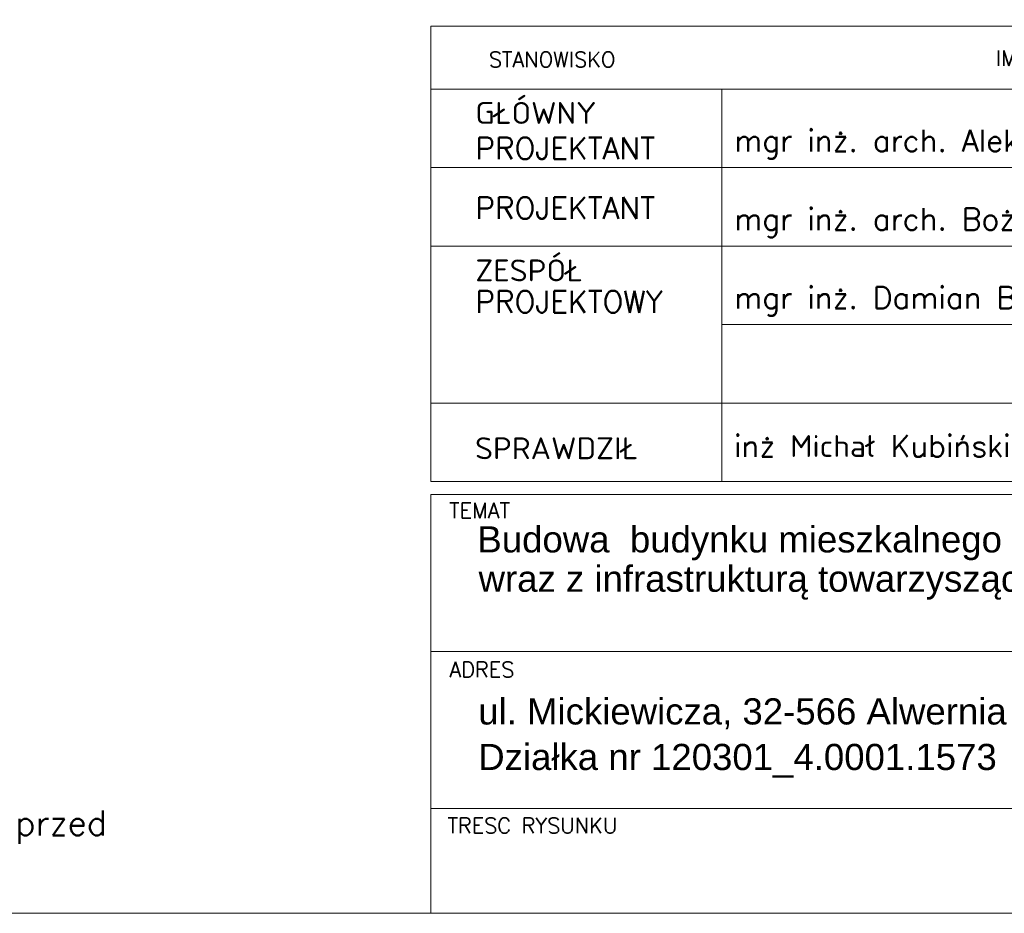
# Model space of a CAD drawing. Header units: metres. Extents: x 5509548 to 5517943, y 5680530 to 5684871.
# Tile 13 of 124: x 5516102.89 to 5516108.84, y 5683137.12 to 5683142.51. Entities that reach past the tile are written whole.
import ezdxf
from ezdxf.enums import TextEntityAlignment as Align

# ---------------------------------------------------------------- set-up
doc = ezdxf.new("R2010")
doc.units = ezdxf.units.M
doc.layers.get('0').update_dxf_attribs({"linetype": 'CONTINUOUS', "lineweight": 18})
doc.layers.add('$TD_AUDIT_GENERATED_(3680)', color=7, linetype='CONTINUOUS', lineweight=18)
doc.layers.add('A-TABELKA', color=7, linetype='CONTINUOUS', lineweight=18)
doc.layers.add('wymiary 2', color=7, linetype='CONTINUOUS')
doc.styles.add('olo-2', font='arial.ttf')
doc.styles.add('olo1', font='simplex.shx', dxfattribs={"height": 18})
doc.styles.get("Standard").update_dxf_attribs({"font": 'simplex.shx'})

# ---------------------------------------------------------------- blocks, each defined once
blk = doc.blocks.new('tabelka-abece-1')
at = {"layer": '$TD_AUDIT_GENERATED_(3680)', "color": 7}
for p, q in [((0, 51.276), (0, 24.958)), ((0, 51.276), (90, 51.276)), ((0, 47.646), (90, 47.646)), ((16.8, 47.646), (16.8, 24.958)), ((0, 43.109), (90, 43.109)), ((0, 38.571), (90, 38.571)), ((16.8, 38.571), (90, 38.571)), ((16.8, 34.033), (90, 34.033)), ((0.019, 29.496), (90, 29.496)), ((0, 24.958), (90, 24.958)), ((0, 24.958), (90, 24.958)), ((0, 24.202), (90, 24.202)), ((0, 24.202), (0, 0)), ((0, 15.126), (54.17, 15.126)), ((0, 6.05), (90, 6.05)), ((0, 0), (90, 0))]:
    blk.add_line(p, q, dxfattribs=at)
at = {"layer": '$TD_AUDIT_GENERATED_(3680)', "color": 7, "style": 'olo1'}
for s, height, p in [('STANOWISKO', 0.8837, (3.345, 48.911)), ('IMIE I NAZWISKO', 0.88371, (32.633, 48.992)), ('GŁÓWNY', 1.2624, (2.563, 45.632)), ('PROJEKTANT', 1.2624, (2.563, 43.587)), ('PROJEKTANT', 1.2624, (2.563, 40.141)), ('ZESPÓŁ', 1.2624, (2.563, 36.531)), ('PROJEKTOWY', 1.2624, (2.563, 34.718)), ('SPRAWDZIŁ', 1.2624, (2.545, 26.25)), ('TEMAT', 0.8837, (1.047, 22.84)), ('ADRES', 0.8837, (1.067, 13.648)), ('TRESC RYSUNKU', 0.88371, (0.956, 4.63))]:
    blk.add_text(s, height=height, dxfattribs=at).set_placement(p)
at = {"layer": '$TD_AUDIT_GENERATED_(3680)', "color": 7, "ltscale": 100}
for tag, p, height, style in [('INWESTOR-1', (8.636, 55.992), 1.515, 'olo1'), ('INWESTOR-2', (8.636, 53.447), 1.515, 'olo1'), ('PROJEKTANT-1', (17.52, 44.032), 1.262, 'olo1'), ('PROJEKTANT-2', (17.52, 39.494), 1.262, 'olo1'), ('PROJEKTANT-3', (17.52, 34.956), 1.262, 'olo1'), ('PROJEKTANT-4', (17.52, 30.419), 1.262, 'olo1'), ('SPRAWDZIŁ', (17.501, 26.38), 1.262, 'olo1'), ('TEMAT-1', (3.161, 19.159), 1.513, 'olo-2'), ('TEMAT-2', (3.161, 16.614), 1.513, 'olo-2'), ('DATA', (78.209, 15.781), 1.513, 'olo-2'), ('ADRES-1', (2.73, 10.915), 1.513, 'olo-2'), ('ADRES-2', (2.73, 8.282), 1.513, 'olo-2'), ('DATA-1', (78.209, 6.706), 1.513, 'olo-2')]:
    blk.add_attdef(tag, p, '', height=height, dxfattribs=dict(at, style=style))
for tag, height, style, p in [('UPR-1', 1.01, 'olo1', (64.128, 44.809)), ('UPR-2', 1.01, 'olo1', (64.128, 40.272)), ('UPR-3', 1.01, 'olo1', (64.128, 35.734)), ('UPR-4', 1.01, 'olo1', (64.11, 31.196)), ('UPR-5', 1.01, 'olo1', (64.11, 26.659)), ('SKALA', 1.513, 'olo-2', (62.275, 21.842)), ('BRANŻA', 1.513, 'olo-2', (81.258, 21.858)), ('PB', 1.513, 'olo-2', (61.614, 17.133)), ('SYGNATURA', 1.513, 'olo-2', (62, 12.432)), ('NR.', 1.513, 'olo-2', (80.212, 12.432)), ('ZMIANA', 1.513, 'olo-2', (62, 7.894)), ('RYSUNEK', 2.254, 'olo-2', (36.57, 3.376))]:
    blk.add_attdef(tag, text='', height=height, dxfattribs=dict(at, style=style)).set_placement(p, align=Align.MIDDLE)

msp = doc.modelspace()

# ---------------------------------------------------------------- linework, layer by layer
msp.add_lwpolyline([(5516053.5786, 5683158.4919), (5516114.7786, 5683158.4919), (5516114.7786, 5683137.1169), (5516053.5786, 5683137.1169)], close=True)

# ---------------------------------------------------------------- block references
at = {"layer": 'A-TABELKA'}
ref = msp.add_blockref('tabelka-abece-1', (5516105.3755, 5683137.1169), dxfattribs=dict(at, xscale=0.1044787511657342, yscale=0.1044787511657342, zscale=0.1044787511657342))
ref.add_attrib('PROJEKTANT-1', 'mgr inż. arch. Aleksander Nosiła', (5516107.206, 5683141.7173), dxfattribs={"color": 7, "height": 0.131899, "style": 'olo1'})
ref.add_attrib('ADRES-1', 'ul. Mickiewicza, 32-566 Alwernia', (5516105.6607, 5683138.2573), dxfattribs={"color": 7, "height": 0.158035, "style": 'olo-2'})
ref.add_attrib('ADRES-2', 'Działka nr 120301_4.0001.1573', (5516105.6607, 5683137.9822), dxfattribs={"color": 7, "height": 0.158035, "style": 'olo-2'})
ref.add_attrib('PROJEKTANT-2', 'mgr inż. arch. Bożena Nosiła', (5516107.206, 5683141.2432), dxfattribs={"color": 7, "height": 0.131899, "style": 'olo1'})
ref.add_attrib('SPRAWDZIŁ', 'inż Michał Kubiński', (5516107.2041, 5683139.873), dxfattribs={"color": 7, "height": 0.131899, "style": 'olo1'})
ref.add_attrib('TEMAT-2', 'wraz z infrastrukturą towarzysząca', (5516105.6628, 5683139.0587), dxfattribs={"color": 7, "height": 0.158035, "style": 'olo-2'})
ref.add_attrib('TEMAT-1', 'Budowa  budynku mieszkalnego wielorodzinnego', (5516105.6556, 5683139.2963), dxfattribs={"color": 7, "height": 0.158035, "style": 'olo-2'})
ref.add_attrib('PROJEKTANT-3', 'mgr inż. Damian Bejton', (5516107.206, 5683140.7691), dxfattribs={"color": 7, "height": 0.131899, "style": 'olo1'})

# ---------------------------------------------------------------- texts
at = {"layer": 'wymiary 2', "lineweight": 30, "insert": (5516093.0443, 5683137.7372), "char_height": 0.15, "width": 12.241443, "attachment_point": 1}
msp.add_mtext('{\\Fsimplex.shx|c238;\\C7;Uwaga! Wszystkie wymiary i wielkości podane w projekcie należy sprawdzić na miejscu budowy przed przystąpieniem do prac. Dopasować do istniejących chodników, drogi.}', dxfattribs=at)

doc.saveas('drawing.dxf')
